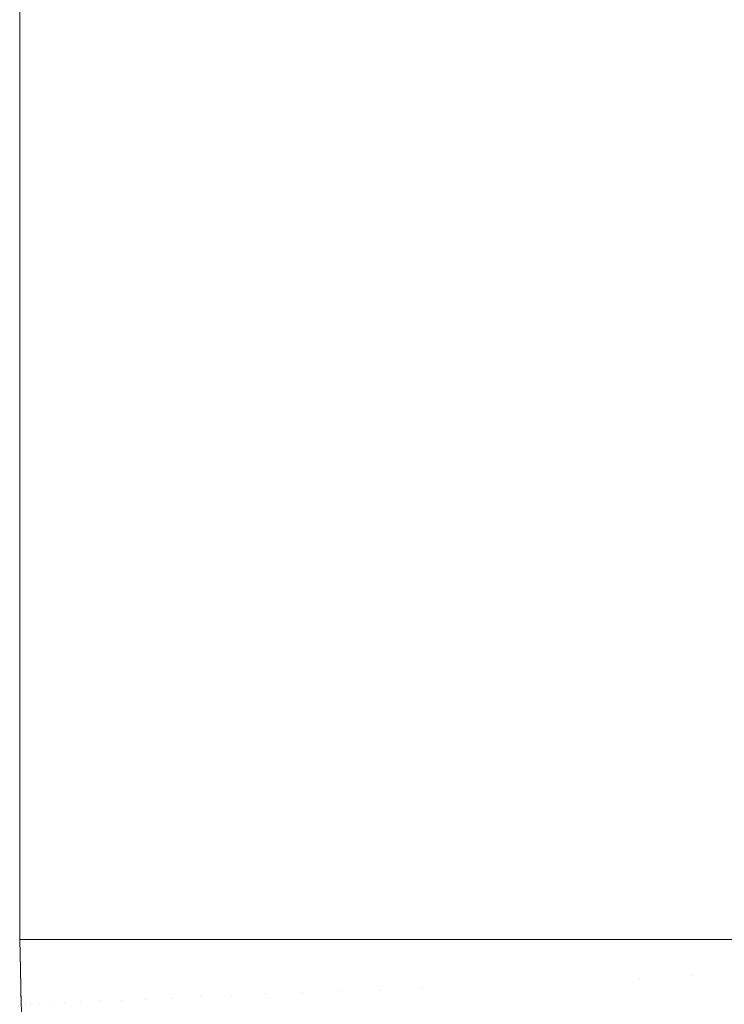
# Model space of a CAD drawing. Header units: centimetres. Extents: x -26 to 27.3, y -25.9 to -24.1.
# Tile 7 of 224: x -26.0175 to -25.9714, y -25.7641 to -25.6998. Entities that reach past the tile are written whole.
import ezdxf

# ---------------------------------------------------------------- set-up
doc = ezdxf.new("R2010")
doc.units = ezdxf.units.CM
doc.header["$LTSCALE"] = 2.54
doc.layers.add('Lucido design-1', color=7, linetype='Continuous')

# ---------------------------------------------------------------- blocks, each defined once
blk = doc.blocks.new('Gruppo-7-1')
at = {"color": 7, "linetype": 'Continuous', "lineweight": 9}
for points, invisible_edges in [([(-26.017435, -24.159888, 1182.325802), (-26.017482, -24.159888, 1182.322727), (-26.017482, -25.759888, 1182.322727), (-26.017435, -25.759888, 1182.325802)], 8), ([(-26.017482, -25.759888, 1181.722727), (-26.017482, -24.159888, 1181.722727), (-26.017387, -24.159888, 1181.718367), (-26.017387, -25.759888, 1181.718367)], 4), ([(-26.017435, -25.759888, 1182.325802), (-26.017369, -25.759888, 1182.327086), (-26.017369, -24.159888, 1182.327086), (-26.017435, -24.159888, 1182.325802)], 10), ([(-26.017387, -25.759888, 1181.718367), (-26.017387, -24.159888, 1181.718367), (-26.017121, -24.159888, 1181.714235), (-26.017121, -25.759888, 1181.714235)], 5), ([(-26.017221, -24.159888, 1182.329948), (-26.017369, -24.159888, 1182.327086), (-26.017369, -25.759888, 1182.327086), (-26.017221, -25.759888, 1182.329948)], 10), ([(-26.017221, -25.759888, 1182.329948), (-26.017103, -25.759888, 1182.331218), (-26.017103, -24.159888, 1182.331218), (-26.017221, -24.159888, 1182.329948)], 10), ([(-26.017121, -25.759888, 1181.714235), (-26.017121, -24.159888, 1181.714235), (-26.016684, -24.159888, 1181.71012), (-26.016684, -25.759888, 1181.71012)], 5), ([(-26.016835, -24.159888, 1182.334084), (-26.017103, -24.159888, 1182.331218), (-26.017103, -25.759888, 1182.331218), (-26.016835, -25.759888, 1182.334084)], 10), ([(-26.016835, -25.759888, 1182.334084), (-26.016666, -25.759888, 1182.335331), (-26.016666, -24.159888, 1182.335331), (-26.016835, -24.159888, 1182.334084)], 10), ([(-26.016684, -25.759888, 1181.71012), (-26.016684, -24.159888, 1181.71012), (-26.016078, -24.159888, 1181.706031), (-26.016078, -25.759888, 1181.706031)], 5), ([(-26.016277, -24.159888, 1182.338205), (-26.016666, -24.159888, 1182.335331), (-26.016666, -25.759888, 1182.335331), (-26.016277, -25.759888, 1182.338205)], 10), ([(-26.016277, -25.759888, 1182.338205), (-26.016061, -25.759888, 1182.33942), (-26.016061, -24.159888, 1182.33942), (-26.016277, -24.159888, 1182.338205)], 10), ([(-26.016078, -25.759888, 1181.706031), (-26.016078, -24.159888, 1181.706031), (-26.015305, -24.159888, 1181.701974), (-26.015305, -25.759888, 1181.701974)], 5), ([(-26.015547, -24.159888, 1182.342302), (-26.016061, -24.159888, 1182.33942), (-26.016061, -25.759888, 1182.33942), (-26.015547, -25.759888, 1182.342302)], 10), ([(-26.015547, -25.759888, 1182.342302), (-26.015287, -25.759888, 1182.343477), (-26.015287, -24.159888, 1182.343477), (-26.015547, -24.159888, 1182.342302)], 10), ([(-26.015305, -25.759888, 1181.701974), (-26.015305, -24.159888, 1181.701974), (-26.014365, -24.159888, 1181.697955), (-26.014365, -25.759888, 1181.697955)], 5), ([(-26.014647, -24.159888, 1182.346369), (-26.015287, -24.159888, 1182.343477), (-26.015287, -25.759888, 1182.343477), (-26.014647, -25.759888, 1182.346369)], 10), ([(-26.014647, -25.759888, 1182.346369), (-26.014348, -25.759888, 1182.347494), (-26.014348, -24.159888, 1182.347494), (-26.014647, -24.159888, 1182.346369)], 10), ([(-26.014365, -25.759888, 1181.697955), (-26.014365, -24.159888, 1181.697955), (-26.013262, -24.159888, 1181.693983), (-26.013262, -25.759888, 1181.693983)], 5), ([(-26.013577, -24.159888, 1182.350399), (-26.014348, -24.159888, 1182.347494), (-26.014348, -25.759888, 1182.347494), (-26.013577, -25.759888, 1182.350399)], 10), ([(-26.013577, -25.759888, 1182.350399), (-26.013245, -25.759888, 1182.351467), (-26.013245, -24.159888, 1182.351467), (-26.013577, -24.159888, 1182.350399)], 10), ([(-26.013262, -25.759888, 1181.693983), (-26.013262, -24.159888, 1181.693983), (-26.011997, -24.159888, 1181.690062), (-26.011997, -25.759888, 1181.690062)], 5), ([(-26.012339, -24.159888, 1182.354384), (-26.013245, -24.159888, 1182.351467), (-26.013245, -25.759888, 1182.351467), (-26.012339, -25.759888, 1182.354384)], 10), ([(-26.012339, -25.759888, 1182.354384), (-26.011981, -25.759888, 1182.355387), (-26.011981, -24.159888, 1182.355387), (-26.012339, -24.159888, 1182.354384)], 10), ([(-26.011997, -25.759888, 1181.690062), (-26.011997, -24.159888, 1181.690062), (-26.010572, -24.159888, 1181.6862), (-26.010572, -25.759888, 1181.6862)], 5), ([(-26.010934, -24.159888, 1182.358317), (-26.011981, -24.159888, 1182.355387), (-26.011981, -25.759888, 1182.355387), (-26.010934, -25.759888, 1182.358317)], 10), ([(-26.010934, -25.759888, 1182.358317), (-26.010557, -25.759888, 1182.359248), (-26.010557, -24.159888, 1182.359248), (-26.010934, -24.159888, 1182.358317)], 10), ([(-26.010572, -25.759888, 1181.6862), (-26.010572, -24.159888, 1181.6862), (-26.008992, -24.159888, 1181.682403), (-26.008992, -25.759888, 1181.682403)], 5), ([(-26.009365, -24.159888, 1182.362192), (-26.010557, -24.159888, 1182.359248), (-26.010557, -25.759888, 1182.359248), (-26.009365, -25.759888, 1182.362192)], 10), ([(-26.009365, -25.759888, 1182.362192), (-26.008978, -25.759888, 1182.363045), (-26.008978, -24.159888, 1182.363045), (-26.009365, -24.159888, 1182.362192)], 10), ([(-26.008992, -25.759888, 1181.682403), (-26.008992, -24.159888, 1181.682403), (-26.007258, -24.159888, 1181.678678), (-26.007258, -25.759888, 1181.678678)], 5), ([(-26.007634, -24.159888, 1182.366002), (-26.008978, -24.159888, 1182.363045), (-26.008978, -25.759888, 1182.363045), (-26.007634, -25.759888, 1182.366002)], 10), ([(-26.007634, -25.759888, 1182.366002), (-26.007245, -25.759888, 1182.36677), (-26.007245, -24.159888, 1182.36677), (-26.007634, -24.159888, 1182.366002)], 10), ([(-26.007258, -25.759888, 1181.678678), (-26.007258, -24.159888, 1181.678678), (-26.005374, -24.159888, 1181.67503), (-26.005374, -25.759888, 1181.67503)], 5), ([(-26.005743, -24.159888, 1182.369739), (-26.007245, -24.159888, 1182.36677), (-26.007245, -25.759888, 1182.36677), (-26.005743, -25.759888, 1182.369739)], 10), ([(-26.005743, -25.759888, 1182.369739), (-26.005363, -25.759888, 1182.370417), (-26.005363, -24.159888, 1182.370417), (-26.005743, -24.159888, 1182.369739)], 10), ([(-26.005374, -25.759888, 1181.67503), (-26.005374, -24.159888, 1181.67503), (-26.003344, -24.159888, 1181.671466), (-26.003344, -25.759888, 1181.671466)], 5), ([(-26.003695, -24.159888, 1182.373397), (-26.005363, -24.159888, 1182.370417), (-26.005363, -25.759888, 1182.370417), (-26.003695, -25.759888, 1182.373397)], 10), ([(-26.003695, -25.759888, 1182.373397), (-26.003334, -25.759888, 1182.373982), (-26.003334, -24.159888, 1182.373982), (-26.003695, -24.159888, 1182.373397)], 10), ([(-26.003344, -25.759888, 1181.671466), (-26.003344, -24.159888, 1181.671466), (-26.001172, -24.159888, 1181.667991), (-26.001172, -25.759888, 1181.667991)], 5), ([(-26.001493, -24.159888, 1182.376969), (-26.003334, -24.159888, 1182.373982), (-26.003334, -25.759888, 1182.373982), (-26.001493, -25.759888, 1182.376969)], 10), ([(-26.001493, -25.759888, 1182.376969), (-26.001163, -25.759888, 1182.377457), (-26.001163, -24.159888, 1182.377457), (-26.001493, -24.159888, 1182.376969)], 10), ([(-26.001172, -25.759888, 1181.667991), (-26.001172, -24.159888, 1181.667991), (-25.998861, -24.159888, 1181.664611), (-25.998861, -25.759888, 1181.664611)], 5), ([(-25.999141, -24.159888, 1182.380449), (-26.001163, -24.159888, 1182.377457), (-26.001163, -25.759888, 1182.377457), (-25.999141, -25.759888, 1182.380449)], 10), ([(-25.999141, -25.759888, 1182.380449), (-25.998854, -25.759888, 1182.380838), (-25.998854, -24.159888, 1182.380838), (-25.999141, -24.159888, 1182.380449)], 10), ([(-25.998861, -25.759888, 1181.664611), (-25.998861, -24.159888, 1181.664611), (-25.996416, -24.159888, 1181.661332), (-25.996416, -25.759888, 1181.661332)], 5), ([(-25.996642, -24.159888, 1182.383831), (-25.998854, -24.159888, 1182.380838), (-25.998854, -25.759888, 1182.380838), (-25.996642, -25.759888, 1182.383831)], 10), ([(-25.996642, -25.759888, 1182.383831), (-25.996411, -25.759888, 1182.384118), (-25.996411, -24.159888, 1182.384118), (-25.996642, -24.159888, 1182.383831)], 10), ([(-25.996416, -25.759888, 1181.661332), (-25.996416, -24.159888, 1181.661332), (-25.993841, -24.159888, 1181.658157), (-25.993841, -25.759888, 1181.658157)], 5), ([(-25.994001, -24.159888, 1182.387108), (-25.996411, -24.159888, 1182.384118), (-25.996411, -25.759888, 1182.384118), (-25.994001, -25.759888, 1182.387108)], 10), ([(-25.994001, -25.759888, 1182.387108), (-25.993838, -25.759888, 1182.387294), (-25.993838, -24.159888, 1182.387294), (-25.994001, -24.159888, 1182.387108)], 10), ([(-25.993841, -25.759888, 1181.658157), (-25.993841, -24.159888, 1181.658157), (-25.991142, -24.159888, 1181.655094), (-25.991142, -25.759888, 1181.655094)], 5), ([(-25.991221, -24.159888, 1182.390274), (-25.993838, -24.159888, 1182.387294), (-25.993838, -25.759888, 1182.387294), (-25.991221, -25.759888, 1182.390274)], 10), ([(-25.991221, -25.759888, 1182.390274), (-25.99114, -25.759888, 1182.390359), (-25.99114, -24.159888, 1182.390359), (-25.991221, -24.159888, 1182.390274)], 10), ([(-25.991142, -25.759888, 1181.655094), (-25.991142, -24.159888, 1181.655094), (-25.988322, -24.159888, 1181.652146), (-25.988322, -25.759888, 1181.652146)], 5), ([(-25.99114, -24.159888, 1182.390359), (-25.99114, -25.759888, 1182.390359), (-25.988322, -25.759888, 1182.393308), (-25.988322, -24.159888, 1182.393308)], 5), ([(-25.988307, -24.159888, 1182.393323), (-25.988322, -24.159888, 1182.393308), (-25.988322, -25.759888, 1182.393308), (-25.988307, -25.759888, 1182.393323)], 10), ([(-25.988322, -25.759888, 1181.652146), (-25.988322, -24.159888, 1181.652146), (-25.985387, -24.159888, 1181.649318), (-25.985387, -25.759888, 1181.649318)], 5), ([(-25.988307, -25.759888, 1182.393323), (-25.985385, -25.759888, 1182.396133), (-25.985385, -24.159888, 1182.396133), (-25.988307, -24.159888, 1182.393323)], 10), ([(-25.985387, -25.759888, 1181.649318), (-25.985387, -24.159888, 1181.649318), (-25.982343, -24.159888, 1181.646615), (-25.982343, -25.759888, 1181.646615)], 5), ([(-25.985264, -24.159888, 1182.39625), (-25.985385, -24.159888, 1182.396133), (-25.985385, -25.759888, 1182.396133), (-25.985264, -25.759888, 1182.39625)], 10), ([(-25.985264, -25.759888, 1182.39625), (-25.982339, -25.759888, 1182.398835), (-25.982339, -24.159888, 1182.398835), (-25.985264, -24.159888, 1182.39625)], 10), ([(-25.982343, -25.759888, 1181.646615), (-25.982343, -24.159888, 1181.646615), (-25.979194, -24.159888, 1181.64404), (-25.979194, -25.759888, 1181.64404)], 5), ([(-25.982096, -24.159888, 1182.399049), (-25.982339, -24.159888, 1182.398835), (-25.982339, -25.759888, 1182.398835), (-25.982096, -25.759888, 1182.399049)], 10), ([(-25.982096, -25.759888, 1182.399049), (-25.979189, -25.759888, 1182.401407), (-25.979189, -24.159888, 1182.401407), (-25.982096, -24.159888, 1182.399049)], 10), ([(-25.979194, -25.759888, 1181.64404), (-25.979194, -24.159888, 1181.64404), (-25.975898, -24.159888, 1181.641563), (-25.975898, -25.759888, 1181.641563)], 5), ([(-25.978827, -24.159888, 1182.4017), (-25.979189, -24.159888, 1182.401407), (-25.979189, -25.759888, 1182.401407), (-25.978827, -25.759888, 1182.4017)], 10), ([(-25.978827, -25.759888, 1182.4017), (-25.977032, -25.759888, 1182.403062), (-25.977032, -24.159888, 1182.403062), (-25.978827, -24.159888, 1182.4017)], 10), ([(-25.977032, -25.759888, 1182.403062), (-25.975886, -25.759888, 1182.403875), (-25.975886, -24.159888, 1182.403875), (-25.977032, -24.159888, 1182.403062)], 10), ([(-25.975898, -25.759888, 1181.641563), (-25.975898, -24.159888, 1181.641563), (-25.972556, -24.159888, 1181.639259), (-25.972556, -25.759888, 1181.639259)], 5), ([(-25.973574, -24.159888, 1182.405514), (-25.975886, -24.159888, 1182.403875), (-25.975886, -25.759888, 1182.403875), (-25.973574, -25.759888, 1182.405514)], 10), ([(-25.973574, -25.759888, 1182.405514), (-25.972546, -25.759888, 1182.406179), (-25.972546, -24.159888, 1182.406179), (-25.973574, -24.159888, 1182.405514)], 10), ([(-25.972556, -25.759888, 1181.639259), (-25.972556, -24.159888, 1181.639259), (-25.969127, -24.159888, 1181.637095), (-25.969127, -25.759888, 1181.637095)], 5), ([(-25.970011, -24.159888, 1182.40782), (-25.972546, -24.159888, 1182.406179), (-25.972546, -25.759888, 1182.406179), (-25.970011, -25.759888, 1182.40782)], 10), ([(-26.017435, -25.759888, 1182.325802), (-26.017482, -25.759888, 1182.322727), (-26.01744, -25.76186, 1182.322727)], 8), ([(-26.017439, -25.76186, 1181.722727), (-26.01744, -25.76186, 1182.322727), (-26.017482, -25.759888, 1182.322727), (-26.017482, -25.759888, 1181.722727)], 1), ([(-26.017439, -25.76186, 1181.722727), (-26.017482, -25.759888, 1181.722727), (-26.017387, -25.759888, 1181.718367)], 8), ([(-26.01744, -25.76186, 1182.322727), (-26.017392, -25.764132, 1182.322727), (-26.017345, -25.76413, 1182.325802), (-26.017435, -25.759888, 1182.325802)], 14), ([(-26.017387, -25.759888, 1181.718367), (-26.017292, -25.764246, 1181.718367), (-26.017387, -25.76425, 1181.722727), (-26.017439, -25.76186, 1181.722727)], 11), ([(-26.017369, -25.759888, 1182.327086), (-26.017435, -25.759888, 1182.325802), (-26.017345, -25.76413, 1182.325802)], 10), ([(-26.017292, -25.764246, 1181.718367), (-26.017387, -25.759888, 1181.718367), (-26.017121, -25.759888, 1181.714235), (-26.017026, -25.764234, 1181.714235)], 13), ([(-26.017345, -25.76413, 1182.325802), (-26.017131, -25.764121, 1182.329948), (-26.017221, -25.759888, 1182.329948), (-26.017369, -25.759888, 1182.327086)], 11), ([(-26.017103, -25.759888, 1182.331218), (-26.017221, -25.759888, 1182.329948), (-26.017131, -25.764121, 1182.329948)], 10), ([(-26.017131, -25.764121, 1182.329948), (-26.016746, -25.764105, 1182.334084), (-26.016835, -25.759888, 1182.334084), (-26.017103, -25.759888, 1182.331218)], 11), ([(-26.017026, -25.764234, 1181.714235), (-26.017121, -25.759888, 1181.714235), (-26.016684, -25.759888, 1181.71012), (-26.01659, -25.764215, 1181.71012)], 13), ([(-26.016666, -25.759888, 1182.335331), (-26.016835, -25.759888, 1182.334084), (-26.016746, -25.764105, 1182.334084)], 10), ([(-26.016746, -25.764105, 1182.334084), (-26.016188, -25.764081, 1182.338205), (-26.016277, -25.759888, 1182.338205), (-26.016666, -25.759888, 1182.335331)], 11), ([(-26.01659, -25.764215, 1181.71012), (-26.016684, -25.759888, 1181.71012), (-26.016078, -25.759888, 1181.706031), (-26.015985, -25.764189, 1181.706031)], 13), ([(-26.016061, -25.759888, 1182.33942), (-26.016277, -25.759888, 1182.338205), (-26.016188, -25.764081, 1182.338205)], 10), ([(-26.016188, -25.764081, 1182.338205), (-26.015459, -25.76405, 1182.342302), (-26.015547, -25.759888, 1182.342302), (-26.016061, -25.759888, 1182.33942)], 11), ([(-26.015985, -25.764189, 1181.706031), (-26.016078, -25.759888, 1181.706031), (-26.015305, -25.759888, 1181.701974), (-26.015212, -25.764155, 1181.701974)], 13), ([(-26.015287, -25.759888, 1182.343477), (-26.015547, -25.759888, 1182.342302), (-26.015459, -25.76405, 1182.342302)], 10), ([(-26.015459, -25.76405, 1182.342302), (-26.01456, -25.764012, 1182.346369), (-26.014647, -25.759888, 1182.346369), (-26.015287, -25.759888, 1182.343477)], 11), ([(-26.015212, -25.764155, 1181.701974), (-26.015305, -25.759888, 1181.701974), (-26.014365, -25.759888, 1181.697955), (-26.014273, -25.764114, 1181.697955)], 13), ([(-26.014348, -25.759888, 1182.347494), (-26.014647, -25.759888, 1182.346369), (-26.01456, -25.764012, 1182.346369)], 10), ([(-26.01456, -25.764012, 1182.346369), (-26.013491, -25.763966, 1182.350399), (-26.013577, -25.759888, 1182.350399), (-26.014348, -25.759888, 1182.347494)], 11), ([(-26.014273, -25.764114, 1181.697955), (-26.014365, -25.759888, 1181.697955), (-26.013262, -25.759888, 1181.693983), (-26.013171, -25.764066, 1181.693983)], 13), ([(-26.013245, -25.759888, 1182.351467), (-26.013577, -25.759888, 1182.350399), (-26.013491, -25.763966, 1182.350399)], 10), ([(-26.013491, -25.763966, 1182.350399), (-26.012254, -25.763914, 1182.354384), (-26.012339, -25.759888, 1182.354384), (-26.013245, -25.759888, 1182.351467)], 11), ([(-26.013171, -25.764066, 1181.693983), (-26.013262, -25.759888, 1181.693983), (-26.011997, -25.759888, 1181.690062), (-26.011907, -25.764011, 1181.690062)], 13), ([(-26.011981, -25.759888, 1182.355387), (-26.012339, -25.759888, 1182.354384), (-26.012254, -25.763914, 1182.354384)], 10), ([(-26.012254, -25.763914, 1182.354384), (-26.01085, -25.763854, 1182.358317), (-26.010934, -25.759888, 1182.358317), (-26.011981, -25.759888, 1182.355387)], 11), ([(-26.011907, -25.764011, 1181.690062), (-26.011997, -25.759888, 1181.690062), (-26.010572, -25.759888, 1181.6862), (-26.010484, -25.763949, 1181.6862)], 13), ([(-26.010557, -25.759888, 1182.359248), (-26.010934, -25.759888, 1182.358317), (-26.01085, -25.763854, 1182.358317)], 10), ([(-26.01085, -25.763854, 1182.358317), (-26.009282, -25.763788, 1182.362192), (-26.009365, -25.759888, 1182.362192), (-26.010557, -25.759888, 1182.359248)], 11), ([(-26.010484, -25.763949, 1181.6862), (-26.010572, -25.759888, 1181.6862), (-26.008992, -25.759888, 1181.682403), (-26.008905, -25.76388, 1181.682403)], 13), ([(-26.008978, -25.759888, 1182.363045), (-26.009365, -25.759888, 1182.362192), (-26.009282, -25.763788, 1182.362192)], 10), ([(-26.009282, -25.763788, 1182.362192), (-26.007553, -25.763714, 1182.366002), (-26.007634, -25.759888, 1182.366002), (-26.008978, -25.759888, 1182.363045)], 11), ([(-26.008905, -25.76388, 1181.682403), (-26.008992, -25.759888, 1181.682403), (-26.007258, -25.759888, 1181.678678), (-26.007172, -25.763804, 1181.678678)], 13), ([(-26.007245, -25.759888, 1182.36677), (-26.007634, -25.759888, 1182.366002), (-26.007553, -25.763714, 1182.366002)], 10), ([(-26.007553, -25.763714, 1182.366002), (-26.005663, -25.763634, 1182.369739), (-26.005743, -25.759888, 1182.369739), (-26.007245, -25.759888, 1182.36677)], 11), ([(-26.007172, -25.763804, 1181.678678), (-26.007258, -25.759888, 1181.678678), (-26.005374, -25.759888, 1181.67503), (-26.00529, -25.763722, 1181.67503)], 13), ([(-26.005363, -25.759888, 1182.370417), (-26.005743, -25.759888, 1182.369739), (-26.005663, -25.763634, 1182.369739)], 10), ([(-26.005663, -25.763634, 1182.369739), (-26.003617, -25.763547, 1182.373397), (-26.003695, -25.759888, 1182.373397), (-26.005363, -25.759888, 1182.370417)], 11), ([(-26.00529, -25.763722, 1181.67503), (-26.005374, -25.759888, 1181.67503), (-26.003344, -25.759888, 1181.671466), (-26.003262, -25.763633, 1181.671466)], 13), ([(-26.003334, -25.759888, 1182.373982), (-26.003695, -25.759888, 1182.373397), (-26.003617, -25.763547, 1182.373397)], 10), ([(-26.003617, -25.763547, 1182.373397), (-26.001417, -25.763454, 1182.376969), (-26.001493, -25.759888, 1182.376969), (-26.003334, -25.759888, 1182.373982)], 11), ([(-26.003262, -25.763633, 1181.671466), (-26.003344, -25.759888, 1181.671466), (-26.001172, -25.759888, 1181.667991), (-26.001092, -25.763538, 1181.667991)], 13), ([(-26.001163, -25.759888, 1182.377457), (-26.001493, -25.759888, 1182.376969), (-26.001417, -25.763454, 1182.376969)], 10), ([(-26.001417, -25.763454, 1182.376969), (-25.999067, -25.763354, 1182.380449), (-25.999141, -25.759888, 1182.380449), (-26.001163, -25.759888, 1182.377457)], 11), ([(-26.001092, -25.763538, 1181.667991), (-26.001172, -25.759888, 1181.667991), (-25.998861, -25.759888, 1181.664611), (-25.998784, -25.763438, 1181.664611)], 13), ([(-25.998854, -25.759888, 1182.380838), (-25.999141, -25.759888, 1182.380449), (-25.999067, -25.763354, 1182.380449)], 10), ([(-25.999067, -25.763354, 1182.380449), (-25.996571, -25.763248, 1182.383831), (-25.996642, -25.759888, 1182.383831), (-25.998854, -25.759888, 1182.380838)], 11), ([(-25.998784, -25.763438, 1181.664611), (-25.998861, -25.759888, 1181.664611), (-25.996416, -25.759888, 1181.661332), (-25.996341, -25.763331, 1181.661332)], 13), ([(-25.996411, -25.759888, 1182.384118), (-25.996642, -25.759888, 1182.383831), (-25.996571, -25.763248, 1182.383831)], 10), ([(-25.996571, -25.763248, 1182.383831), (-25.993932, -25.763136, 1182.387108), (-25.994001, -25.759888, 1182.387108), (-25.996411, -25.759888, 1182.384118)], 11), ([(-25.996341, -25.763331, 1181.661332), (-25.996416, -25.759888, 1181.661332), (-25.993841, -25.759888, 1181.658157), (-25.993769, -25.763219, 1181.658157)], 13), ([(-25.993838, -25.759888, 1182.387294), (-25.994001, -25.759888, 1182.387108), (-25.993932, -25.763136, 1182.387108)], 10), ([(-25.993932, -25.763136, 1182.387108), (-25.991154, -25.763018, 1182.390274), (-25.991221, -25.759888, 1182.390274), (-25.993838, -25.759888, 1182.387294)], 11), ([(-25.993769, -25.763219, 1181.658157), (-25.993841, -25.759888, 1181.658157), (-25.991142, -25.759888, 1181.655094), (-25.991072, -25.763101, 1181.655094)], 13), ([(-25.99114, -25.759888, 1182.390359), (-25.991221, -25.759888, 1182.390274), (-25.991154, -25.763018, 1182.390274)], 10), ([(-25.988322, -25.759888, 1182.393308), (-25.99114, -25.759888, 1182.390359), (-25.991154, -25.763018, 1182.390274), (-25.988243, -25.762894, 1182.393323)], 14), ([(-25.991072, -25.763101, 1181.655094), (-25.991142, -25.759888, 1181.655094), (-25.988322, -25.759888, 1181.652146), (-25.988255, -25.762978, 1181.652146)], 13), ([(-25.988243, -25.762894, 1182.393323), (-25.988307, -25.759888, 1182.393323), (-25.988322, -25.759888, 1182.393308)], 9), ([(-25.988255, -25.762978, 1181.652146), (-25.988322, -25.759888, 1181.652146), (-25.985387, -25.759888, 1181.649318), (-25.985323, -25.76285, 1181.649318)], 13), ([(-25.985385, -25.759888, 1182.396133), (-25.988307, -25.759888, 1182.393323), (-25.988243, -25.762894, 1182.393323), (-25.985203, -25.762765, 1182.39625)], 14), ([(-25.985323, -25.76285, 1181.649318), (-25.985387, -25.759888, 1181.649318), (-25.982343, -25.759888, 1181.646615), (-25.982281, -25.762717, 1181.646615)], 13), ([(-25.985203, -25.762765, 1182.39625), (-25.985264, -25.759888, 1182.39625), (-25.985385, -25.759888, 1182.396133)], 9), ([(-25.982339, -25.759888, 1182.398835), (-25.985264, -25.759888, 1182.39625), (-25.985203, -25.762765, 1182.39625), (-25.982038, -25.76263, 1182.399049)], 14), ([(-25.982281, -25.762717, 1181.646615), (-25.982343, -25.759888, 1181.646615), (-25.979194, -25.759888, 1181.64404), (-25.979135, -25.76258, 1181.64404)], 13), ([(-25.982038, -25.76263, 1182.399049), (-25.982096, -25.759888, 1182.399049), (-25.982339, -25.759888, 1182.398835)], 9), ([(-25.979189, -25.759888, 1182.401407), (-25.982096, -25.759888, 1182.399049), (-25.982038, -25.76263, 1182.399049), (-25.978772, -25.762492, 1182.4017)], 14), ([(-25.979135, -25.76258, 1181.64404), (-25.979194, -25.759888, 1181.64404), (-25.975898, -25.759888, 1181.641563), (-25.975842, -25.762436, 1181.641563)], 13), ([(-25.978772, -25.762492, 1182.4017), (-25.978827, -25.759888, 1182.4017), (-25.979189, -25.759888, 1182.401407)], 9), ([(-25.976979, -25.762415, 1182.403062), (-25.977032, -25.759888, 1182.403062), (-25.978827, -25.759888, 1182.4017), (-25.978772, -25.762492, 1182.4017)], 13), ([(-25.975886, -25.759888, 1182.403875), (-25.977032, -25.759888, 1182.403062), (-25.976979, -25.762415, 1182.403062)], 10), ([(-25.976979, -25.762415, 1182.403062), (-25.973524, -25.762269, 1182.405514), (-25.973574, -25.759888, 1182.405514), (-25.975886, -25.759888, 1182.403875)], 11), ([(-25.975842, -25.762436, 1181.641563), (-25.975898, -25.759888, 1181.641563), (-25.972556, -25.759888, 1181.639259), (-25.972503, -25.76229, 1181.639259)], 13), ([(-25.972546, -25.759888, 1182.406179), (-25.973574, -25.759888, 1182.405514), (-25.973524, -25.762269, 1182.405514)], 10), ([(-25.973524, -25.762269, 1182.405514), (-25.969963, -25.762117, 1182.40782), (-25.970011, -25.759888, 1182.40782), (-25.972546, -25.759888, 1182.406179)], 11), ([(-25.972503, -25.76229, 1181.639259), (-25.972556, -25.759888, 1181.639259), (-25.969127, -25.759888, 1181.637095), (-25.969077, -25.762141, 1181.637095)], 13), ([(-26.017392, -25.764132, 1182.322727), (-26.01744, -25.76186, 1182.322727), (-26.017439, -25.76186, 1181.722727), (-26.017387, -25.76425, 1181.722727)], 10), ([(-25.973372, -25.764645, 1182.405514), (-25.973524, -25.762269, 1182.405514), (-25.976979, -25.762415, 1182.403062), (-25.976818, -25.764938, 1182.403062)], 15), ([(-25.975675, -25.764979, 1181.641563), (-25.975842, -25.762436, 1181.641563), (-25.972503, -25.76229, 1181.639259), (-25.972346, -25.764688, 1181.639259)], 15), ([(-25.969822, -25.764343, 1182.40782), (-25.969963, -25.762117, 1182.40782), (-25.973524, -25.762269, 1182.405514), (-25.973372, -25.764645, 1182.405514)], 15), ([(-25.972346, -25.764688, 1181.639259), (-25.972503, -25.76229, 1181.639259), (-25.969077, -25.762141, 1181.637095), (-25.96893, -25.764389, 1181.637095)], 15), ([(-25.988052, -25.765894, 1182.393323), (-25.988243, -25.762894, 1182.393323), (-25.991154, -25.763018, 1182.390274), (-25.990955, -25.766141, 1182.390274)], 15), ([(-25.988053, -25.766062, 1181.652146), (-25.988255, -25.762978, 1181.652146), (-25.985323, -25.76285, 1181.649318), (-25.985129, -25.765806, 1181.649318)], 15), ([(-25.98502, -25.765636, 1182.39625), (-25.985203, -25.762765, 1182.39625), (-25.988243, -25.762894, 1182.393323), (-25.988052, -25.765894, 1182.393323)], 15), ([(-25.985129, -25.765806, 1181.649318), (-25.985323, -25.76285, 1181.649318), (-25.982281, -25.762717, 1181.646615), (-25.982096, -25.765541, 1181.646615)], 15), ([(-25.981864, -25.765368, 1182.399049), (-25.982038, -25.76263, 1182.399049), (-25.985203, -25.762765, 1182.39625), (-25.98502, -25.765636, 1182.39625)], 15), ([(-25.982096, -25.765541, 1181.646615), (-25.982281, -25.762717, 1181.646615), (-25.979135, -25.76258, 1181.64404), (-25.978959, -25.765267, 1181.64404)], 15), ([(-25.978606, -25.76509, 1182.4017), (-25.978772, -25.762492, 1182.4017), (-25.982038, -25.76263, 1182.399049), (-25.981864, -25.765368, 1182.399049)], 15), ([(-25.978959, -25.765267, 1181.64404), (-25.979135, -25.76258, 1181.64404), (-25.975842, -25.762436, 1181.641563), (-25.975675, -25.764979, 1181.641563)], 15), ([(-25.976818, -25.764938, 1182.403062), (-25.976979, -25.762415, 1182.403062), (-25.978772, -25.762492, 1182.4017), (-25.978606, -25.76509, 1182.4017)], 15), ([(-26.003384, -25.767199, 1182.373397), (-26.003617, -25.763547, 1182.373397), (-26.005663, -25.763634, 1182.369739), (-26.005425, -25.767373, 1182.369739)], 15), ([(-26.00119, -25.767013, 1182.376969), (-26.001417, -25.763454, 1182.376969), (-26.003617, -25.763547, 1182.373397), (-26.003384, -25.767199, 1182.373397)], 15), ([(-26.003017, -25.767371, 1181.671466), (-26.003262, -25.763633, 1181.671466), (-26.001092, -25.763538, 1181.667991), (-26.000853, -25.767182, 1181.667991)], 15), ([(-25.998847, -25.766813, 1182.380449), (-25.999067, -25.763354, 1182.380449), (-26.001417, -25.763454, 1182.376969), (-26.00119, -25.767013, 1182.376969)], 15), ([(-26.000853, -25.767182, 1181.667991), (-26.001092, -25.763538, 1181.667991), (-25.998784, -25.763438, 1181.664611), (-25.998551, -25.766981, 1181.664611)], 15), ([(-25.996357, -25.766601, 1182.383831), (-25.996571, -25.763248, 1182.383831), (-25.999067, -25.763354, 1182.380449), (-25.998847, -25.766813, 1182.380449)], 15), ([(-25.998551, -25.766981, 1181.664611), (-25.998784, -25.763438, 1181.664611), (-25.996341, -25.763331, 1181.661332), (-25.996116, -25.766768, 1181.661332)], 15), ([(-25.993725, -25.766377, 1182.387108), (-25.993932, -25.763136, 1182.387108), (-25.996571, -25.763248, 1182.383831), (-25.996357, -25.766601, 1182.383831)], 15), ([(-25.996116, -25.766768, 1181.661332), (-25.996341, -25.763331, 1181.661332), (-25.993769, -25.763219, 1181.658157), (-25.993551, -25.766543, 1181.658157)], 15), ([(-25.990955, -25.766141, 1182.390274), (-25.991154, -25.763018, 1182.390274), (-25.993932, -25.763136, 1182.387108), (-25.993725, -25.766377, 1182.387108)], 15), ([(-25.993551, -25.766543, 1181.658157), (-25.993769, -25.763219, 1181.658157), (-25.991072, -25.763101, 1181.655094), (-25.990862, -25.766308, 1181.655094)], 15), ([(-25.990862, -25.766308, 1181.655094), (-25.991072, -25.763101, 1181.655094), (-25.988255, -25.762978, 1181.652146), (-25.988053, -25.766062, 1181.652146)], 15), ([(-26.017345, -25.76413, 1182.325802), (-26.017392, -25.764132, 1182.322727), (-26.017283, -25.765847, 1182.322727)], 9), ([(-26.016862, -25.768346, 1182.329948), (-26.017131, -25.764121, 1182.329948), (-26.017345, -25.76413, 1182.325802), (-26.017075, -25.768365, 1182.325802)], 15), ([(-26.017283, -25.765847, 1182.322727), (-26.017122, -25.768369, 1182.322727), (-26.017075, -25.768365, 1182.325802), (-26.017345, -25.76413, 1182.325802)], 14), ([(-26.016477, -25.768314, 1182.334084), (-26.016746, -25.764105, 1182.334084), (-26.017131, -25.764121, 1182.329948), (-26.016862, -25.768346, 1182.329948)], 15), ([(-26.015921, -25.768266, 1182.338205), (-26.016188, -25.764081, 1182.338205), (-26.016746, -25.764105, 1182.334084), (-26.016477, -25.768314, 1182.334084)], 15), ([(-26.015194, -25.768205, 1182.342302), (-26.015459, -25.76405, 1182.342302), (-26.016188, -25.764081, 1182.338205), (-26.015921, -25.768266, 1182.338205)], 15), ([(-26.014297, -25.768128, 1182.346369), (-26.01456, -25.764012, 1182.346369), (-26.015459, -25.76405, 1182.342302), (-26.015194, -25.768205, 1182.342302)], 15), ([(-26.014933, -25.768414, 1181.701974), (-26.015212, -25.764155, 1181.701974), (-26.014273, -25.764114, 1181.697955), (-26.013997, -25.768332, 1181.697955)], 15), ([(-26.013231, -25.768037, 1182.350399), (-26.013491, -25.763966, 1182.350399), (-26.01456, -25.764012, 1182.346369), (-26.014297, -25.768128, 1182.346369)], 15), ([(-26.013997, -25.768332, 1181.697955), (-26.014273, -25.764114, 1181.697955), (-26.013171, -25.764066, 1181.693983), (-26.012897, -25.768236, 1181.693983)], 15), ([(-26.011997, -25.767932, 1182.354384), (-26.012254, -25.763914, 1182.354384), (-26.013491, -25.763966, 1182.350399), (-26.013231, -25.768037, 1182.350399)], 15), ([(-26.012897, -25.768236, 1181.693983), (-26.013171, -25.764066, 1181.693983), (-26.011907, -25.764011, 1181.690062), (-26.011637, -25.768125, 1181.690062)], 15), ([(-26.010598, -25.767813, 1182.358317), (-26.01085, -25.763854, 1182.358317), (-26.012254, -25.763914, 1182.354384), (-26.011997, -25.767932, 1182.354384)], 15), ([(-26.011637, -25.768125, 1181.690062), (-26.011907, -25.764011, 1181.690062), (-26.010484, -25.763949, 1181.6862), (-26.010218, -25.768001, 1181.6862)], 15), ([(-26.009034, -25.76768, 1182.362192), (-26.009282, -25.763788, 1182.362192), (-26.01085, -25.763854, 1182.358317), (-26.010598, -25.767813, 1182.358317)], 15), ([(-26.010218, -25.768001, 1181.6862), (-26.010484, -25.763949, 1181.6862), (-26.008905, -25.76388, 1181.682403), (-26.008643, -25.767864, 1181.682403)], 15), ([(-26.007309, -25.767533, 1182.366002), (-26.007553, -25.763714, 1182.366002), (-26.009282, -25.763788, 1182.362192), (-26.009034, -25.76768, 1182.362192)], 15), ([(-26.008643, -25.767864, 1181.682403), (-26.008905, -25.76388, 1181.682403), (-26.007172, -25.763804, 1181.678678), (-26.006916, -25.767712, 1181.678678)], 15), ([(-26.005425, -25.767373, 1182.369739), (-26.005663, -25.763634, 1182.369739), (-26.007553, -25.763714, 1182.366002), (-26.007309, -25.767533, 1182.366002)], 15), ([(-26.006916, -25.767712, 1181.678678), (-26.007172, -25.763804, 1181.678678), (-26.00529, -25.763722, 1181.67503), (-26.00504, -25.767548, 1181.67503)], 15), ([(-26.00504, -25.767548, 1181.67503), (-26.00529, -25.763722, 1181.67503), (-26.003262, -25.763633, 1181.671466), (-26.003017, -25.767371, 1181.671466)], 15)]:
    blk.add_3dface(points, dxfattribs=dict(at, invisible_edges=invisible_edges))
blk.add_3dface([(-26.017482, -25.759888, 1181.722727), (-26.017482, -25.759888, 1182.322727), (-26.017482, -24.159888, 1182.322727), (-26.017482, -24.159888, 1181.722727)], dxfattribs=at)

msp = doc.modelspace()

# ---------------------------------------------------------------- block references
at = {"layer": 'Lucido design-1', "color": 7}
msp.add_blockref('Gruppo-7-1', (0, 0), dxfattribs=at)

doc.saveas('drawing.dxf')
